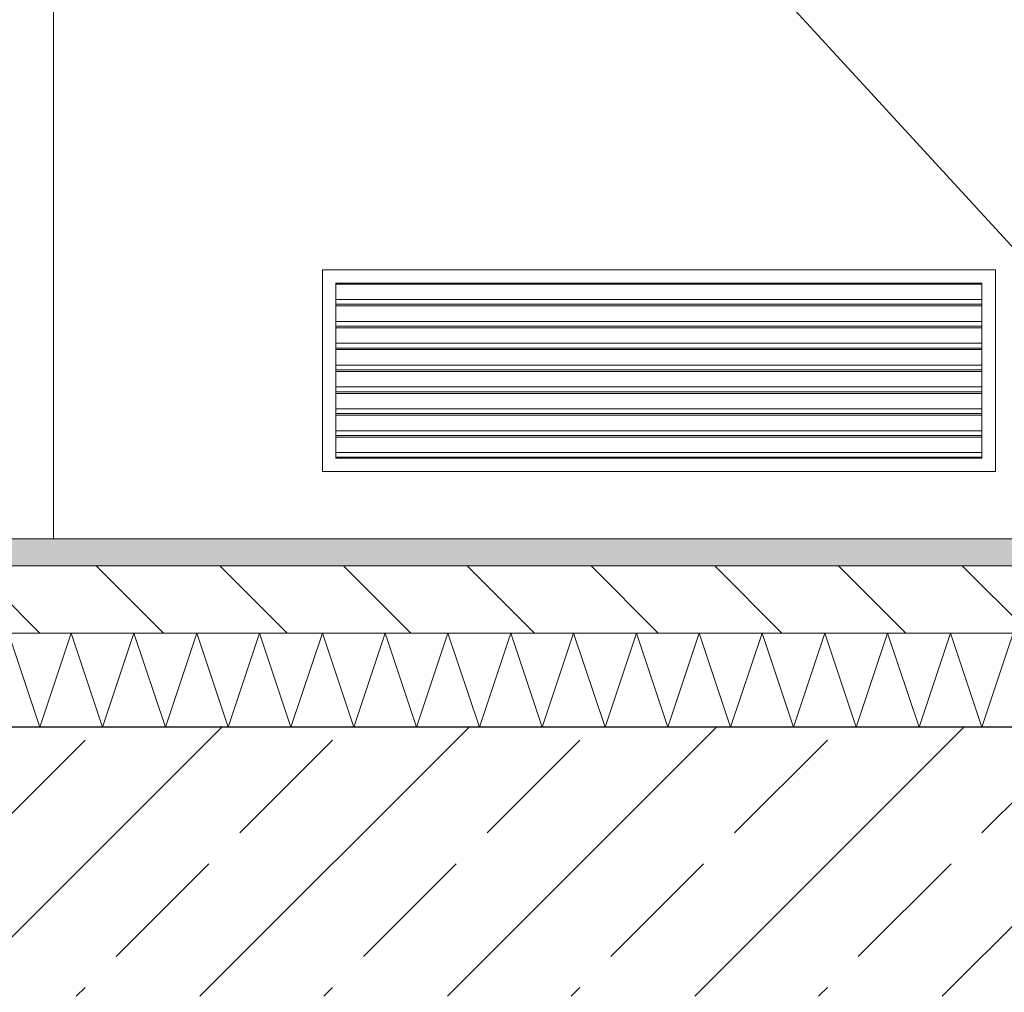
# Model space of a CAD drawing. Header units: millimetres. Extents: x 58537 to 97688, y -8921 to 14216.
# Tile 182 of 189: x 69285 to 70017, y 5443 to 6166. Entities that reach past the tile are written whole.
import ezdxf

# ---------------------------------------------------------------- set-up
doc = ezdxf.new("R2010")
doc.units = ezdxf.units.MM
doc.header["$MEASUREMENT"] = 0
doc.linetypes.add('Przerywana', pattern=[240, 120, -120])
doc.linetypes.add('Wipeout_Contour', pattern=[1000, 0, -1000])
for name, color, linetype, lineweight, true_color in [('0_Nr_pióra__85', 7, 'Continuous', 13, 0x80c2ff), ('Nowe_A-Wymiary-Zewnętrzne_Nr_pióra__45', 7, 'Continuous', 15, 0x40a5ff), ('Nowe_A-Wymiary-Zewnętrzne_Nr_pióra__85', 7, 'Continuous', 13, 0x80c2ff)]:
    doc.layers.add(name, color=color, linetype=linetype, lineweight=lineweight, true_color=true_color)
for name, color, linetype in [('Nowe_A-Posadzki', 7, 'Continuous'), ('Nowe_A-Stropy', 7, 'Continuous'), ('Nowe_A-Wymiary-Zewnętrzne', 7, 'Continuous'), ('Nowe_A-Ściany-Działowe', 7, 'Continuous'), ('Nowe_Drzwi Archicad', 7, 'Continuous')]:
    doc.layers.add(name, color=color, linetype=linetype)
for name, color, linetype, lineweight in [('Nowe_A-Posadzki_Nr_pióra__174', 7, 'Continuous', 5), ('Nowe_A-Posadzki_Nr_pióra__9', 7, 'Continuous', 13), ('Nowe_A-Stropy_Nr_pióra__29', 7, 'Continuous', 25), ('Nowe_A-Wymiary-Zewnętrzne_Nr_pióra__46', 5, 'Continuous', 15), ('Nowe_Drzwi Archicad_Nr_pióra__3', 7, 'Continuous', 13)]:
    doc.layers.add(name, color=color, linetype=linetype, lineweight=lineweight)
doc.styles.add('STYL_AUTOMATYCZNY_2', font='arial.ttf')
doc.dimstyles.new('STYL_AUTOMATYCZNY__1', dxfattribs={"dimtxt": 125, "dimasz": 47.5, "dimexe": 0.18, "dimexo": 20, "dimgap": 0, "dimtad": 1, "dimdec": 1, "dimlfac": 0.1, "dimzin": 0, "dimdsep": 46, "dimtxsty": 'STYL_AUTOMATYCZNY_2', "dimblk": 'ARROWHEAD_11', "dimblk1": 'ARROWHEAD_11', "dimblk2": 'ARROWHEAD_11', "dimcen": 0.09, "dimclrd": 256, "dimclre": 256, "dimclrt": 5, "dimadec": 1, "dimazin": 0, "dimtfac": 1, "dimtdec": 4, "dimtmove": 0, "dimatfit": 3, "dimfxl": 0, "dimtolj": 1, "dimtzin": 0, "dimarcsym": 0})

# ---------------------------------------------------------------- blocks, each defined once
blk = doc.blocks.new('ElemPrzekroju_251')
at = {"color": 254, "linetype": 'Wipeout_Contour', "lineweight": 0, "ltscale": 280060.145355}
blk.add_wipeout([(69520.07, 5969.39), (70000.07, 5969.39), (70000.07, 5970), (69520.07, 5970)], dxfattribs=at).dxf.layer = 'Nowe_A-Ściany-Działowe'
at = {"color": 254, "linetype": 'Wipeout_Contour', "lineweight": 0, "ltscale": 280054.714769}
blk.add_wipeout([(69520.07, 5953.14), (70000.07, 5953.14), (70000.07, 5954.36), (69520.07, 5954.36)], dxfattribs=at).dxf.layer = 'Nowe_A-Ściany-Działowe'
at = {"color": 254, "linetype": 'Wipeout_Contour', "lineweight": 0, "ltscale": 280049.19479}
blk.add_wipeout([(70000.07, 5938.11), (69520.07, 5938.11), (69520.07, 5936.89), (70000.07, 5936.89)], dxfattribs=at).dxf.layer = 'Nowe_A-Ściany-Działowe'
at = {"color": 254, "linetype": 'Wipeout_Contour', "lineweight": 0, "ltscale": 280043.689796}
blk.add_wipeout([(69520.07, 5920.64), (70000.07, 5920.64), (70000.07, 5921.86), (69520.07, 5921.86)], dxfattribs=at).dxf.layer = 'Nowe_A-Ściany-Działowe'
at = {"color": 254, "linetype": 'Wipeout_Contour', "lineweight": 0, "ltscale": 280038.199774}
blk.add_wipeout([(69520.07, 5904.39), (70000.07, 5904.39), (70000.07, 5905.61), (69520.07, 5905.61)], dxfattribs=at).dxf.layer = 'Nowe_A-Ściany-Działowe'
at = {"color": 254, "linetype": 'Wipeout_Contour', "lineweight": 0, "ltscale": 280032.72474}
blk.add_wipeout([(69520.07, 5888.14), (70000.07, 5888.14), (70000.07, 5889.36), (69520.07, 5889.36)], dxfattribs=at).dxf.layer = 'Nowe_A-Ściany-Działowe'
at = {"color": 254, "linetype": 'Wipeout_Contour', "lineweight": 0, "ltscale": 280027.264679}
blk.add_wipeout([(70000.07, 5873.11), (69520.07, 5873.11), (69520.07, 5871.89), (70000.07, 5871.89)], dxfattribs=at).dxf.layer = 'Nowe_A-Ściany-Działowe'
at = {"color": 254, "linetype": 'Wipeout_Contour', "lineweight": 0, "ltscale": 280021.819607}
blk.add_wipeout([(69520.07, 5855.64), (70000.07, 5855.64), (70000.07, 5856.86), (69520.07, 5856.86)], dxfattribs=at).dxf.layer = 'Nowe_A-Ściany-Działowe'
at = {"color": 254, "linetype": 'Wipeout_Contour', "lineweight": 0, "ltscale": 280016.491621}
blk.add_wipeout([(69520.07, 5840), (70000.07, 5840), (70000.07, 5840.61), (69520.07, 5840.61)], dxfattribs=at).dxf.layer = 'Nowe_A-Ściany-Działowe'
blk = doc.blocks.new('ElemPrzekroju_258')
at = {"layer": 'Nowe_Drzwi Archicad_Nr_pióra__3', "color": 7, "linetype": 'Continuous', "lineweight": 13}
for p, q in [((69510.07, 5830), (69510.07, 5980)), ((69510.07, 5980), (70010.07, 5980)), ((70010.07, 5980), (70010.07, 5830)), ((70010.07, 5830), (69510.07, 5830))]:
    blk.add_line(p, q, dxfattribs=at)
at = {"color": 254, "linetype": 'Wipeout_Contour', "lineweight": 0, "ltscale": 278542.272043}
blk.add_wipeout([(69285.07, 5780), (69310.07, 5780), (69310.07, 7780), (69285.07, 7780)], dxfattribs=at).dxf.layer = 'Nowe_Drzwi Archicad'
at = {"color": 254, "linetype": 'Wipeout_Contour', "lineweight": 0, "ltscale": 280017.183848}
blk.add_wipeout([(70000.07, 5840.61), (70000.07, 5844.15), (69520.07, 5844.15), (69520.07, 5840.61)], dxfattribs=at).dxf.layer = 'Nowe_Drzwi Archicad'
at = {"layer": 'Nowe_Drzwi Archicad_Nr_pióra__3', "color": 7, "linetype": 'Continuous', "lineweight": 13}
for p, q in [((69310.07, 5780), (69310.07, 7780)), ((69520.07, 5840), (70000.07, 5840))]:
    blk.add_line(p, q, dxfattribs=at)
at = {"color": 254, "linetype": 'Wipeout_Contour', "lineweight": 0, "ltscale": 280019.694383}
blk.add_wipeout([(70000.07, 5844.15), (70000.07, 5855.64), (69520.07, 5855.64), (69520.07, 5844.15)], dxfattribs=at).dxf.layer = 'Nowe_Drzwi Archicad'
at = {"layer": 'Nowe_Drzwi Archicad_Nr_pióra__3', "color": 7, "linetype": 'Continuous', "lineweight": 13}
for p, q in [((69520.07, 5844.15), (69520.07, 5851.66)), ((70000.07, 5851.66), (70000.07, 5844.15)), ((70000.07, 5844.15), (69520.07, 5844.15)), ((69520.07, 5840.61), (69520.07, 5844.15)), ((69520.07, 5840.61), (69520.07, 5840)), ((70000.07, 5840.61), (69520.07, 5840.61)), ((70000.07, 5840.61), (70000.07, 5844.15)), ((70000.07, 5840), (70000.07, 5840.61))]:
    blk.add_line(p, q, dxfattribs=at)
at = {"color": 254, "linetype": 'Wipeout_Contour', "lineweight": 0, "ltscale": 280022.616135}
blk.add_wipeout([(70000.07, 5856.86), (70000.07, 5860.4), (69520.07, 5860.4), (69520.07, 5856.86)], dxfattribs=at).dxf.layer = 'Nowe_Drzwi Archicad'
at = {"layer": 'Nowe_Drzwi Archicad_Nr_pióra__3', "color": 7, "linetype": 'Continuous', "lineweight": 13}
blk.add_line((69520.07, 5855.64), (70000.07, 5855.64), dxfattribs=at)
at = {"color": 254, "linetype": 'Wipeout_Contour', "lineweight": 0, "ltscale": 280025.133597}
blk.add_wipeout([(70000.07, 5860.4), (70000.07, 5871.89), (69520.07, 5871.89), (69520.07, 5860.4)], dxfattribs=at).dxf.layer = 'Nowe_Drzwi Archicad'
at = {"layer": 'Nowe_Drzwi Archicad_Nr_pióra__3', "color": 7, "linetype": 'Continuous', "lineweight": 13}
for p, q in [((69520.07, 5860.4), (69520.07, 5867.91)), ((70000.07, 5867.91), (70000.07, 5860.4)), ((70000.07, 5860.4), (69520.07, 5860.4)), ((69520.07, 5856.86), (69520.07, 5860.4)), ((70000.07, 5856.86), (70000.07, 5860.4)), ((69520.07, 5856.86), (69520.07, 5851.66)), ((70000.07, 5856.86), (69520.07, 5856.86)), ((70000.07, 5851.66), (70000.07, 5856.86))]:
    blk.add_line(p, q, dxfattribs=at)
at = {"color": 254, "linetype": 'Wipeout_Contour', "lineweight": 0, "ltscale": 280028.063405}
blk.add_wipeout([(70000.07, 5873.11), (70000.07, 5876.65), (69520.07, 5876.65), (69520.07, 5873.11)], dxfattribs=at).dxf.layer = 'Nowe_Drzwi Archicad'
at = {"layer": 'Nowe_Drzwi Archicad_Nr_pióra__3', "color": 7, "linetype": 'Continuous', "lineweight": 13}
blk.add_line((69520.07, 5871.89), (70000.07, 5871.89), dxfattribs=at)
at = {"color": 254, "linetype": 'Wipeout_Contour', "lineweight": 0, "ltscale": 280030.587794}
blk.add_wipeout([(70000.07, 5876.65), (70000.07, 5888.14), (69520.07, 5888.14), (69520.07, 5876.65)], dxfattribs=at).dxf.layer = 'Nowe_Drzwi Archicad'
at = {"layer": 'Nowe_Drzwi Archicad_Nr_pióra__3', "color": 7, "linetype": 'Continuous', "lineweight": 13}
for p, q in [((69520.07, 5876.65), (69520.07, 5884.16)), ((70000.07, 5884.16), (70000.07, 5876.65)), ((70000.07, 5876.65), (69520.07, 5876.65)), ((69520.07, 5873.11), (69520.07, 5876.65)), ((70000.07, 5873.11), (70000.07, 5876.65)), ((69520.07, 5873.11), (69520.07, 5867.91)), ((70000.07, 5873.11), (69520.07, 5873.11)), ((70000.07, 5867.91), (70000.07, 5873.11))]:
    blk.add_line(p, q, dxfattribs=at)
at = {"color": 254, "linetype": 'Wipeout_Contour', "lineweight": 0, "ltscale": 280033.525657}
blk.add_wipeout([(70000.07, 5889.36), (70000.07, 5892.9), (69520.07, 5892.9), (69520.07, 5889.36)], dxfattribs=at).dxf.layer = 'Nowe_Drzwi Archicad'
at = {"layer": 'Nowe_Drzwi Archicad_Nr_pióra__3', "color": 7, "linetype": 'Continuous', "lineweight": 13}
blk.add_line((69520.07, 5888.14), (70000.07, 5888.14), dxfattribs=at)
at = {"color": 254, "linetype": 'Wipeout_Contour', "lineweight": 0, "ltscale": 280036.056971}
blk.add_wipeout([(70000.07, 5892.9), (70000.07, 5904.39), (69520.07, 5904.39), (69520.07, 5892.9)], dxfattribs=at).dxf.layer = 'Nowe_Drzwi Archicad'
at = {"layer": 'Nowe_Drzwi Archicad_Nr_pióra__3', "color": 7, "linetype": 'Continuous', "lineweight": 13}
for p, q in [((69520.07, 5892.9), (69520.07, 5900.41)), ((70000.07, 5900.41), (70000.07, 5892.9)), ((70000.07, 5892.9), (69520.07, 5892.9)), ((69520.07, 5889.36), (69520.07, 5892.9)), ((70000.07, 5889.36), (70000.07, 5892.9)), ((69520.07, 5889.36), (69520.07, 5884.16)), ((70000.07, 5889.36), (69520.07, 5889.36)), ((70000.07, 5884.16), (70000.07, 5889.36))]:
    blk.add_line(p, q, dxfattribs=at)
at = {"color": 254, "linetype": 'Wipeout_Contour', "lineweight": 0, "ltscale": 280039.002889}
blk.add_wipeout([(70000.07, 5905.61), (70000.07, 5909.15), (69520.07, 5909.15), (69520.07, 5905.61)], dxfattribs=at).dxf.layer = 'Nowe_Drzwi Archicad'
at = {"layer": 'Nowe_Drzwi Archicad_Nr_pióra__3', "color": 7, "linetype": 'Continuous', "lineweight": 13}
blk.add_line((69520.07, 5904.39), (70000.07, 5904.39), dxfattribs=at)
at = {"color": 254, "linetype": 'Wipeout_Contour', "lineweight": 0, "ltscale": 280041.54113}
blk.add_wipeout([(70000.07, 5909.15), (70000.07, 5920.64), (69520.07, 5920.64), (69520.07, 5909.15)], dxfattribs=at).dxf.layer = 'Nowe_Drzwi Archicad'
at = {"layer": 'Nowe_Drzwi Archicad_Nr_pióra__3', "color": 7, "linetype": 'Continuous', "lineweight": 13}
for p, q in [((69520.07, 5909.15), (69520.07, 5916.66)), ((70000.07, 5916.66), (70000.07, 5909.15)), ((70000.07, 5909.15), (69520.07, 5909.15)), ((69520.07, 5905.61), (69520.07, 5909.15)), ((69520.07, 5905.61), (69520.07, 5900.41)), ((70000.07, 5905.61), (69520.07, 5905.61)), ((70000.07, 5905.61), (70000.07, 5909.15)), ((70000.07, 5900.41), (70000.07, 5905.61))]:
    blk.add_line(p, q, dxfattribs=at)
at = {"color": 254, "linetype": 'Wipeout_Contour', "lineweight": 0, "ltscale": 280044.495101}
blk.add_wipeout([(70000.07, 5921.86), (70000.07, 5925.4), (69520.07, 5925.4), (69520.07, 5921.86)], dxfattribs=at).dxf.layer = 'Nowe_Drzwi Archicad'
at = {"layer": 'Nowe_Drzwi Archicad_Nr_pióra__3', "color": 7, "linetype": 'Continuous', "lineweight": 13}
blk.add_line((69520.07, 5920.64), (70000.07, 5920.64), dxfattribs=at)
at = {"color": 254, "linetype": 'Wipeout_Contour', "lineweight": 0, "ltscale": 280047.040267}
blk.add_wipeout([(70000.07, 5925.4), (70000.07, 5936.89), (69520.07, 5936.89), (69520.07, 5925.4)], dxfattribs=at).dxf.layer = 'Nowe_Drzwi Archicad'
at = {"layer": 'Nowe_Drzwi Archicad_Nr_pióra__3', "color": 7, "linetype": 'Continuous', "lineweight": 13}
for p, q in [((69520.07, 5925.4), (69520.07, 5932.91)), ((70000.07, 5932.91), (70000.07, 5925.4)), ((70000.07, 5925.4), (69520.07, 5925.4)), ((69520.07, 5921.86), (69520.07, 5925.4)), ((69520.07, 5921.86), (69520.07, 5916.66)), ((70000.07, 5921.86), (69520.07, 5921.86)), ((70000.07, 5921.86), (70000.07, 5925.4)), ((70000.07, 5916.66), (70000.07, 5921.86))]:
    blk.add_line(p, q, dxfattribs=at)
at = {"color": 254, "linetype": 'Wipeout_Contour', "lineweight": 0, "ltscale": 280050.002293}
blk.add_wipeout([(70000.07, 5938.11), (70000.07, 5941.65), (69520.07, 5941.65), (69520.07, 5938.11)], dxfattribs=at).dxf.layer = 'Nowe_Drzwi Archicad'
at = {"layer": 'Nowe_Drzwi Archicad_Nr_pióra__3', "color": 7, "linetype": 'Continuous', "lineweight": 13}
blk.add_line((69520.07, 5936.89), (70000.07, 5936.89), dxfattribs=at)
at = {"color": 254, "linetype": 'Wipeout_Contour', "lineweight": 0, "ltscale": 280052.554384}
blk.add_wipeout([(70000.07, 5941.65), (70000.07, 5953.14), (69520.07, 5953.14), (69520.07, 5941.65)], dxfattribs=at).dxf.layer = 'Nowe_Drzwi Archicad'
at = {"layer": 'Nowe_Drzwi Archicad_Nr_pióra__3', "color": 7, "linetype": 'Continuous', "lineweight": 13}
for p, q in [((69520.07, 5941.65), (69520.07, 5949.16)), ((70000.07, 5949.16), (70000.07, 5941.65)), ((70000.07, 5941.65), (69520.07, 5941.65)), ((69520.07, 5938.11), (69520.07, 5941.65)), ((70000.07, 5938.11), (70000.07, 5941.65)), ((69520.07, 5938.11), (69520.07, 5932.91)), ((70000.07, 5938.11), (69520.07, 5938.11)), ((70000.07, 5932.91), (70000.07, 5938.11))]:
    blk.add_line(p, q, dxfattribs=at)
at = {"color": 254, "linetype": 'Wipeout_Contour', "lineweight": 0, "ltscale": 280055.524462}
blk.add_wipeout([(70000.07, 5954.36), (70000.07, 5957.9), (69520.07, 5957.9), (69520.07, 5954.36)], dxfattribs=at).dxf.layer = 'Nowe_Drzwi Archicad'
at = {"layer": 'Nowe_Drzwi Archicad_Nr_pióra__3', "color": 7, "linetype": 'Continuous', "lineweight": 13}
blk.add_line((69520.07, 5953.14), (70000.07, 5953.14), dxfattribs=at)
at = {"color": 254, "linetype": 'Wipeout_Contour', "lineweight": 0, "ltscale": 280058.083478}
blk.add_wipeout([(70000.07, 5957.9), (70000.07, 5969.39), (69520.07, 5969.39), (69520.07, 5957.9)], dxfattribs=at).dxf.layer = 'Nowe_Drzwi Archicad'
at = {"layer": 'Nowe_Drzwi Archicad_Nr_pióra__3', "color": 7, "linetype": 'Continuous', "lineweight": 13}
for p, q in [((70210.07, 5793.06), (69310.07, 6772.94)), ((70000.07, 5970), (69520.07, 5970)), ((69520.07, 5970), (69520.07, 5965.41)), ((69520.07, 5969.39), (70000.07, 5969.39)), ((69520.07, 5957.9), (69520.07, 5965.41)), ((70000.07, 5965.41), (70000.07, 5970)), ((70000.07, 5965.41), (70000.07, 5957.9)), ((70000.07, 5957.9), (69520.07, 5957.9)), ((69520.07, 5954.36), (69520.07, 5957.9)), ((70000.07, 5954.36), (70000.07, 5957.9)), ((69520.07, 5954.36), (69520.07, 5949.16)), ((70000.07, 5954.36), (69520.07, 5954.36)), ((70000.07, 5949.16), (70000.07, 5954.36))]:
    blk.add_line(p, q, dxfattribs=at)
blk = doc.blocks.new('ElemPrzekroju_352')
at = {"layer": 'Nowe_A-Stropy', "linetype": 'Continuous', "lineweight": 0, "true_color": 0x000000}
h = blk.add_hatch(dxfattribs=at)
h.set_pattern_fill('Beton_zbrojony', color=18, style=0, pattern_type=2)
h.set_pattern_definition([(45, (0, 0), (-91.92388, 91.92388), []), (45, (-45.96, 45.96), (-91.92388, 91.92388), [97.5, -32.5])])
h.paths.add_polyline_path([(65230.07, 5640), (65230.07, 5440), (68415.09, 5440), (68540.09, 5440), (70380.07, 5440), (70505.07, 5440), (71870.07, 5440), (71880.07, 5440), (71880.07, 5640)])
at = {"layer": 'Nowe_A-Stropy_Nr_pióra__29', "color": 7, "linetype": 'Continuous', "lineweight": 25, "flags": 128}
blk.add_lwpolyline([(71880.07, 5640), (70501.78, 5640), (70495.07, 5640), (70380.07, 5640), (68540.09, 5640), (68530.09, 5640), (68415.09, 5640), (68405.09, 5640), (65240.07, 5640), (65230.07, 5640)], dxfattribs=at)
blk = doc.blocks.new('*X645')
at = {"layer": 'Nowe_A-Posadzki_Nr_pióra__174', "color": 7, "linetype": 'Continuous', "lineweight": 5}
for p, q in [((69276.67, 5710), (69300, 5640)), ((69300, 5640), (69323.33, 5710)), ((69323.33, 5710), (69346.67, 5640)), ((69346.67, 5640), (69370, 5710)), ((69370, 5710), (69393.33, 5640)), ((69393.33, 5640), (69416.67, 5710)), ((69416.67, 5710), (69440, 5640)), ((69440, 5640), (69463.33, 5710)), ((69463.33, 5710), (69486.67, 5640)), ((69486.67, 5640), (69510, 5710)), ((69510, 5710), (69533.33, 5640)), ((69533.33, 5640), (69556.67, 5710)), ((69556.67, 5710), (69580, 5640)), ((69580, 5640), (69603.33, 5710)), ((69603.33, 5710), (69626.67, 5640)), ((69626.67, 5640), (69650, 5710)), ((69650, 5710), (69673.33, 5640)), ((69673.33, 5640), (69696.67, 5710)), ((69696.67, 5710), (69720, 5640)), ((69720, 5640), (69743.33, 5710)), ((69743.33, 5710), (69766.67, 5640)), ((69766.67, 5640), (69790, 5710)), ((69790, 5710), (69813.33, 5640)), ((69813.33, 5640), (69836.67, 5710)), ((69836.67, 5710), (69860, 5640)), ((69860, 5640), (69883.33, 5710)), ((69883.33, 5710), (69906.67, 5640)), ((69906.67, 5640), (69930, 5710)), ((69930, 5710), (69953.33, 5640)), ((69953.33, 5640), (69976.67, 5710)), ((69976.67, 5710), (70000, 5640)), ((70000, 5640), (70023.33, 5710))]:
    blk.add_line(p, q, dxfattribs=at)
blk = doc.blocks.new('ElemPrzekroju_533')
at = {"layer": 'Nowe_A-Posadzki', "linetype": 'Continuous', "lineweight": 0, "true_color": 0xbb9a81}
blk.add_hatch(color=33, dxfattribs=at).paths.add_polyline_path([(70380.07, 5780), (68540.09, 5780), (68540.09, 5760), (70380.07, 5760)])
at = {"layer": 'Nowe_A-Posadzki', "linetype": 'Continuous', "lineweight": 0, "true_color": 0x000000}
h = blk.add_hatch(dxfattribs=at)
h.set_pattern_fill('Cegła_zwykła', color=18, style=0, pattern_type=2)
h.set_pattern_definition([(135, (0, 0), (45.96194, 45.96194), [])])
h.paths.add_polyline_path([(68540.09, 5760), (68540.09, 5710), (70380.07, 5710), (70380.07, 5760)])
at = {"layer": 'Nowe_A-Posadzki_Nr_pióra__9', "color": 7, "linetype": 'Continuous', "lineweight": 13}
for p, q in [((70370.07, 5780), (68540.09, 5780)), ((70380.07, 5760), (68540.09, 5760)), ((70380.07, 5710), (68540.09, 5710))]:
    blk.add_line(p, q, dxfattribs=at)
at = {"layer": 'Nowe_A-Posadzki', "lineweight": 0}
blk.add_blockref('*X645', (0, 0), dxfattribs=at)
blk = doc.blocks.new('*D978')
at = {"layer": 'Nowe_A-Wymiary-Zewnętrzne_Nr_pióra__45', "linetype": 'Continuous', "lineweight": 15, "true_color": 0x40a5ff}
for points in [[(66434, 5640), (66434.95, 5635.22), (66437.66, 5631.16), (66441.72, 5628.45), (66446.5, 5627.5), (66451.28, 5628.45), (66455.34, 5631.16), (66458.05, 5635.22), (66459, 5640), (66458.05, 5644.78), (66455.34, 5648.84), (66451.28, 5651.55), (66446.5, 5652.5), (66441.72, 5651.55), (66437.66, 5648.84), (66434.95, 5644.78)], [(66434, 5430), (66434.95, 5425.22), (66437.66, 5421.16), (66441.72, 5418.45), (66446.5, 5417.5), (66451.28, 5418.45), (66455.34, 5421.16), (66458.05, 5425.22), (66459, 5430), (66458.05, 5434.78), (66455.34, 5438.84), (66451.28, 5441.55), (66446.5, 5442.5), (66441.72, 5441.55), (66437.66, 5438.84), (66434.95, 5434.78)]]:
    blk.add_hatch(color=161, dxfattribs=at).paths.add_polyline_path(points)
at = {"layer": 'Nowe_A-Wymiary-Zewnętrzne_Nr_pióra__45', "color": 161, "linetype": 'Continuous', "lineweight": 15, "true_color": 0x40a5ff}
for centre in [(66446.5, 5640), (66446.5, 5430)]:
    blk.add_circle(centre, 12.5, dxfattribs=at)
at = {"layer": 'Nowe_A-Wymiary-Zewnętrzne_Nr_pióra__85', "color": 151, "linetype": 'Continuous', "lineweight": 13, "true_color": 0x80c2ff}
for p, q in [((66434, 5640), (66399.62, 5640)), ((66493.37, 5640), (66459, 5640)), ((66446.5, 5442.5), (66446.5, 5627.5)), ((66434, 5430), (66399.62, 5430)), ((66493.37, 5430), (66459, 5430))]:
    blk.add_line(p, q, dxfattribs=at)
blk = doc.blocks.new('ARROWHEAD_11')
at = {"color": 0, "linetype": 'Continuous', "lineweight": 0}
blk.add_line((0, 0), (-1, 0), dxfattribs=at)
at = {"color": 0, "linetype": 'Continuous', "lineweight": 0, "const_width": 0.25, "flags": 128}
blk.add_lwpolyline([(-0.125, 0, 1), (0.125, 0, 1)], format="xyb", close=True, dxfattribs=at)
blk = doc.blocks.new('*D979')
at = {"layer": 'Nowe_A-Wymiary-Zewnętrzne_Nr_pióra__45', "linetype": 'Continuous', "lineweight": 15, "true_color": 0x40a5ff}
for points in [[(66434, 5780), (66434.95, 5775.22), (66437.66, 5771.16), (66441.72, 5768.45), (66446.5, 5767.5), (66451.28, 5768.45), (66455.34, 5771.16), (66458.05, 5775.22), (66459, 5780), (66458.05, 5784.78), (66455.34, 5788.84), (66451.28, 5791.55), (66446.5, 5792.5), (66441.72, 5791.55), (66437.66, 5788.84), (66434.95, 5784.78)], [(66434, 5640), (66434.95, 5635.22), (66437.66, 5631.16), (66441.72, 5628.45), (66446.5, 5627.5), (66451.28, 5628.45), (66455.34, 5631.16), (66458.05, 5635.22), (66459, 5640), (66458.05, 5644.78), (66455.34, 5648.84), (66451.28, 5651.55), (66446.5, 5652.5), (66441.72, 5651.55), (66437.66, 5648.84), (66434.95, 5644.78)]]:
    blk.add_hatch(color=161, dxfattribs=at).paths.add_polyline_path(points)
at = {"layer": 'Nowe_A-Wymiary-Zewnętrzne_Nr_pióra__45', "color": 161, "linetype": 'Continuous', "lineweight": 15, "true_color": 0x40a5ff}
for centre in [(66446.5, 5780), (66446.5, 5640)]:
    blk.add_circle(centre, 12.5, dxfattribs=at)
at = {"layer": 'Nowe_A-Wymiary-Zewnętrzne_Nr_pióra__85', "color": 151, "linetype": 'Continuous', "lineweight": 13, "true_color": 0x80c2ff}
for p, q in [((66446.5, 5652.5), (66446.5, 5767.5)), ((66434, 5640), (66399.62, 5640)), ((66493.37, 5640), (66459, 5640))]:
    blk.add_line(p, q, dxfattribs=at)
blk = doc.blocks.new('*D980')
at = {"layer": 'Nowe_A-Wymiary-Zewnętrzne_Nr_pióra__45', "linetype": 'Continuous', "lineweight": 15, "true_color": 0x40a5ff}
for points in [[(66434, 8320), (66434.95, 8315.22), (66437.66, 8311.16), (66441.72, 8308.45), (66446.5, 8307.5), (66451.28, 8308.45), (66455.34, 8311.16), (66458.05, 8315.22), (66459, 8320), (66458.05, 8324.78), (66455.34, 8328.84), (66451.28, 8331.55), (66446.5, 8332.5), (66441.72, 8331.55), (66437.66, 8328.84), (66434.95, 8324.78)], [(66434, 5780), (66434.95, 5775.22), (66437.66, 5771.16), (66441.72, 5768.45), (66446.5, 5767.5), (66451.28, 5768.45), (66455.34, 5771.16), (66458.05, 5775.22), (66459, 5780), (66458.05, 5784.78), (66455.34, 5788.84), (66451.28, 5791.55), (66446.5, 5792.5), (66441.72, 5791.55), (66437.66, 5788.84), (66434.95, 5784.78)]]:
    blk.add_hatch(color=161, dxfattribs=at).paths.add_polyline_path(points)
at = {"layer": 'Nowe_A-Wymiary-Zewnętrzne_Nr_pióra__45', "color": 161, "linetype": 'Continuous', "lineweight": 15, "true_color": 0x40a5ff}
for centre in [(66446.5, 8320), (66446.5, 5780)]:
    blk.add_circle(centre, 12.5, dxfattribs=at)
at = {"layer": 'Nowe_A-Wymiary-Zewnętrzne_Nr_pióra__85', "color": 151, "linetype": 'Continuous', "lineweight": 13, "true_color": 0x80c2ff}
for p, q in [((66446.5, 5792.5), (66446.5, 8307.5)), ((66434, 5780), (66399.62, 5780)), ((66493.37, 5780), (66459, 5780))]:
    blk.add_line(p, q, dxfattribs=at)
at = {"layer": 'Nowe_A-Wymiary-Zewnętrzne_Nr_pióra__46', "color": 5, "lineweight": 15, "char_height": 125, "attachment_point": 7, "rotation": 90, "style": 'STYL_AUTOMATYCZNY_2'}
for s, insert in [('\\A1;{\\pql;\\fArial|b0|i0|c238|p0;\\W1.000000;21,0}', (66421.5, 7973.85)), ('\\A1;{\\pql;\\fArial|b0|i0|c238|p0;\\W1.000000;254,0}', (66421.5, 6835.5)), ('\\A1;{\\pql;\\fArial|b0|i0|c238|p0;\\W1.000000;14,0}', (66421.5, 5792.5))]:
    blk.add_mtext(s, dxfattribs=dict(at, insert=insert))
blk = doc.blocks.new('*D998')
at = {"layer": 'Nowe_A-Wymiary-Zewnętrzne_Nr_pióra__45', "linetype": 'Continuous', "lineweight": 15, "true_color": 0x40a5ff}
for points in [[(62811.61, 5640), (62812.56, 5635.22), (62815.27, 5631.16), (62819.32, 5628.45), (62824.11, 5627.5), (62828.89, 5628.45), (62832.95, 5631.16), (62835.65, 5635.22), (62836.61, 5640), (62835.65, 5644.78), (62832.95, 5648.84), (62828.89, 5651.55), (62824.11, 5652.5), (62819.32, 5651.55), (62815.27, 5648.84), (62812.56, 5644.78)], [(62811.61, 5460), (62812.56, 5455.22), (62815.27, 5451.16), (62819.32, 5448.45), (62824.11, 5447.5), (62828.89, 5448.45), (62832.95, 5451.16), (62835.65, 5455.22), (62836.61, 5460), (62835.65, 5464.78), (62832.95, 5468.84), (62828.89, 5471.55), (62824.11, 5472.5), (62819.32, 5471.55), (62815.27, 5468.84), (62812.56, 5464.78)]]:
    blk.add_hatch(color=161, dxfattribs=at).paths.add_polyline_path(points)
at = {"layer": 'Nowe_A-Wymiary-Zewnętrzne_Nr_pióra__45', "color": 161, "linetype": 'Continuous', "lineweight": 15, "true_color": 0x40a5ff}
for centre in [(62824.11, 5640), (62824.11, 5460)]:
    blk.add_circle(centre, 12.5, dxfattribs=at)
at = {"layer": 'Nowe_A-Wymiary-Zewnętrzne_Nr_pióra__85', "color": 151, "linetype": 'Continuous', "lineweight": 13, "true_color": 0x80c2ff}
for p, q in [((62811.61, 5640), (62777.23, 5640)), ((62870.98, 5640), (62836.61, 5640)), ((62824.11, 5472.5), (62824.11, 5627.5)), ((62811.61, 5460), (62777.23, 5460)), ((62870.98, 5460), (62836.61, 5460))]:
    blk.add_line(p, q, dxfattribs=at)
blk = doc.blocks.new('*D999')
at = {"layer": 'Nowe_A-Wymiary-Zewnętrzne_Nr_pióra__45', "linetype": 'Continuous', "lineweight": 15, "true_color": 0x40a5ff}
for points in [[(62811.61, 5780), (62812.56, 5775.22), (62815.27, 5771.16), (62819.32, 5768.45), (62824.11, 5767.5), (62828.89, 5768.45), (62832.95, 5771.16), (62835.65, 5775.22), (62836.61, 5780), (62835.65, 5784.78), (62832.95, 5788.84), (62828.89, 5791.55), (62824.11, 5792.5), (62819.32, 5791.55), (62815.27, 5788.84), (62812.56, 5784.78)], [(62811.61, 5640), (62812.56, 5635.22), (62815.27, 5631.16), (62819.32, 5628.45), (62824.11, 5627.5), (62828.89, 5628.45), (62832.95, 5631.16), (62835.65, 5635.22), (62836.61, 5640), (62835.65, 5644.78), (62832.95, 5648.84), (62828.89, 5651.55), (62824.11, 5652.5), (62819.32, 5651.55), (62815.27, 5648.84), (62812.56, 5644.78)]]:
    blk.add_hatch(color=161, dxfattribs=at).paths.add_polyline_path(points)
at = {"layer": 'Nowe_A-Wymiary-Zewnętrzne_Nr_pióra__45', "color": 161, "linetype": 'Continuous', "lineweight": 15, "true_color": 0x40a5ff}
for centre in [(62824.11, 5780), (62824.11, 5640)]:
    blk.add_circle(centre, 12.5, dxfattribs=at)
at = {"layer": 'Nowe_A-Wymiary-Zewnętrzne_Nr_pióra__85', "color": 151, "linetype": 'Continuous', "lineweight": 13, "true_color": 0x80c2ff}
blk.add_line((62824.11, 5652.5), (62824.11, 5767.5), dxfattribs=at)
blk = doc.blocks.new('*D1018')
at = {"layer": 'Nowe_A-Wymiary-Zewnętrzne_Nr_pióra__45', "linetype": 'Continuous', "lineweight": 15, "true_color": 0x40a5ff}
for points in [[(93173.54, 5460), (93174.49, 5455.22), (93177.2, 5451.16), (93181.25, 5448.45), (93186.04, 5447.5), (93190.82, 5448.45), (93194.88, 5451.16), (93197.59, 5455.22), (93198.54, 5460), (93197.59, 5464.78), (93194.88, 5468.84), (93190.82, 5471.55), (93186.04, 5472.5), (93181.25, 5471.55), (93177.2, 5468.84), (93174.49, 5464.78)], [(93173.54, 5090), (93174.49, 5085.22), (93177.2, 5081.16), (93181.25, 5078.45), (93186.04, 5077.5), (93190.82, 5078.45), (93194.88, 5081.16), (93197.59, 5085.22), (93198.54, 5090), (93197.59, 5094.78), (93194.88, 5098.84), (93190.82, 5101.55), (93186.04, 5102.5), (93181.25, 5101.55), (93177.2, 5098.84), (93174.49, 5094.78)]]:
    blk.add_hatch(color=161, dxfattribs=at).paths.add_polyline_path(points)
at = {"layer": 'Nowe_A-Wymiary-Zewnętrzne_Nr_pióra__45', "color": 161, "linetype": 'Continuous', "lineweight": 15, "true_color": 0x40a5ff}
for centre in [(93186.04, 5460), (93186.04, 5090)]:
    blk.add_circle(centre, 12.5, dxfattribs=at)
at = {"layer": 'Nowe_A-Wymiary-Zewnętrzne_Nr_pióra__85', "color": 151, "linetype": 'Continuous', "lineweight": 13, "true_color": 0x80c2ff}
for p, q in [((93173.54, 5460), (93139.16, 5460)), ((93232.91, 5460), (93198.54, 5460)), ((93186.04, 5102.5), (93186.04, 5447.5)), ((93173.54, 5090), (93139.16, 5090)), ((93232.91, 5090), (93198.54, 5090))]:
    blk.add_line(p, q, dxfattribs=at)
at = {"layer": 'Nowe_A-Wymiary-Zewnętrzne_Nr_pióra__46', "color": 5, "lineweight": 15, "char_height": 125, "attachment_point": 7, "rotation": 90, "style": 'STYL_AUTOMATYCZNY_2'}
for s, insert in [('\\A1;{\\pql;\\fArial|b0|i0|c238|p0;\\W1.000000;18,0}', (93017.29, 5383.17)), ('\\A1;{\\pql;\\fArial|b0|i0|c238|p0;\\W1.000000;37,0}', (93161.04, 5108.18))]:
    blk.add_mtext(s, dxfattribs=dict(at, insert=insert))
blk = doc.blocks.new('*D1019')
at = {"layer": 'Nowe_A-Wymiary-Zewnętrzne_Nr_pióra__45', "linetype": 'Continuous', "lineweight": 15, "true_color": 0x40a5ff}
for points in [[(93173.54, 5640), (93174.49, 5635.22), (93177.2, 5631.16), (93181.25, 5628.45), (93186.04, 5627.5), (93190.82, 5628.45), (93194.88, 5631.16), (93197.59, 5635.22), (93198.54, 5640), (93197.59, 5644.78), (93194.88, 5648.84), (93190.82, 5651.55), (93186.04, 5652.5), (93181.25, 5651.55), (93177.2, 5648.84), (93174.49, 5644.78)], [(93173.54, 5460), (93174.49, 5455.22), (93177.2, 5451.16), (93181.25, 5448.45), (93186.04, 5447.5), (93190.82, 5448.45), (93194.88, 5451.16), (93197.59, 5455.22), (93198.54, 5460), (93197.59, 5464.78), (93194.88, 5468.84), (93190.82, 5471.55), (93186.04, 5472.5), (93181.25, 5471.55), (93177.2, 5468.84), (93174.49, 5464.78)]]:
    blk.add_hatch(color=161, dxfattribs=at).paths.add_polyline_path(points)
at = {"layer": 'Nowe_A-Wymiary-Zewnętrzne_Nr_pióra__45', "color": 161, "linetype": 'Continuous', "lineweight": 15, "true_color": 0x40a5ff}
for centre in [(93186.04, 5640), (93186.04, 5460)]:
    blk.add_circle(centre, 12.5, dxfattribs=at)
at = {"layer": 'Nowe_A-Wymiary-Zewnętrzne_Nr_pióra__85', "color": 151, "linetype": 'Continuous', "lineweight": 13, "true_color": 0x80c2ff}
for p, q in [((93173.54, 5640), (93139.16, 5640)), ((93232.91, 5640), (93198.54, 5640)), ((93186.04, 5472.5), (93186.04, 5627.5)), ((93173.54, 5460), (93139.16, 5460)), ((93232.91, 5460), (93198.54, 5460))]:
    blk.add_line(p, q, dxfattribs=at)
blk = doc.blocks.new('*D1020')
at = {"layer": 'Nowe_A-Wymiary-Zewnętrzne_Nr_pióra__45', "linetype": 'Continuous', "lineweight": 15, "true_color": 0x40a5ff}
for points in [[(93173.54, 5780), (93174.49, 5775.22), (93177.2, 5771.16), (93181.25, 5768.45), (93186.04, 5767.5), (93190.82, 5768.45), (93194.88, 5771.16), (93197.59, 5775.22), (93198.54, 5780), (93197.59, 5784.78), (93194.88, 5788.84), (93190.82, 5791.55), (93186.04, 5792.5), (93181.25, 5791.55), (93177.2, 5788.84), (93174.49, 5784.78)], [(93173.54, 5640), (93174.49, 5635.22), (93177.2, 5631.16), (93181.25, 5628.45), (93186.04, 5627.5), (93190.82, 5628.45), (93194.88, 5631.16), (93197.59, 5635.22), (93198.54, 5640), (93197.59, 5644.78), (93194.88, 5648.84), (93190.82, 5651.55), (93186.04, 5652.5), (93181.25, 5651.55), (93177.2, 5648.84), (93174.49, 5644.78)]]:
    blk.add_hatch(color=161, dxfattribs=at).paths.add_polyline_path(points)
at = {"layer": 'Nowe_A-Wymiary-Zewnętrzne_Nr_pióra__45', "color": 161, "linetype": 'Continuous', "lineweight": 15, "true_color": 0x40a5ff}
for centre in [(93186.04, 5780), (93186.04, 5640)]:
    blk.add_circle(centre, 12.5, dxfattribs=at)
at = {"layer": 'Nowe_A-Wymiary-Zewnętrzne_Nr_pióra__85', "color": 151, "linetype": 'Continuous', "lineweight": 13, "true_color": 0x80c2ff}
blk.add_line((93186.04, 5652.5), (93186.04, 5767.5), dxfattribs=at)
blk = doc.blocks.new('*D1021')
at = {"layer": 'Nowe_A-Wymiary-Zewnętrzne_Nr_pióra__45', "linetype": 'Continuous', "lineweight": 15, "true_color": 0x40a5ff}
for points in [[(93173.54, 7980), (93174.49, 7975.22), (93177.2, 7971.16), (93181.25, 7968.45), (93186.04, 7967.5), (93190.82, 7968.45), (93194.88, 7971.16), (93197.59, 7975.22), (93198.54, 7980), (93197.59, 7984.78), (93194.88, 7988.84), (93190.82, 7991.55), (93186.04, 7992.5), (93181.25, 7991.55), (93177.2, 7988.84), (93174.49, 7984.78)], [(93173.54, 5780), (93174.49, 5775.22), (93177.2, 5771.16), (93181.25, 5768.45), (93186.04, 5767.5), (93190.82, 5768.45), (93194.88, 5771.16), (93197.59, 5775.22), (93198.54, 5780), (93197.59, 5784.78), (93194.88, 5788.84), (93190.82, 5791.55), (93186.04, 5792.5), (93181.25, 5791.55), (93177.2, 5788.84), (93174.49, 5784.78)]]:
    blk.add_hatch(color=161, dxfattribs=at).paths.add_polyline_path(points)
at = {"layer": 'Nowe_A-Wymiary-Zewnętrzne_Nr_pióra__45', "color": 161, "linetype": 'Continuous', "lineweight": 15, "true_color": 0x40a5ff}
for centre in [(93186.04, 7980), (93186.04, 5780)]:
    blk.add_circle(centre, 12.5, dxfattribs=at)
at = {"layer": 'Nowe_A-Wymiary-Zewnętrzne_Nr_pióra__85', "color": 151, "linetype": 'Continuous', "lineweight": 13, "true_color": 0x80c2ff}
for p, q in [((93173.54, 7980), (93139.16, 7980)), ((93232.91, 7980), (93198.54, 7980)), ((93186.04, 5792.5), (93186.04, 7967.5)), ((93173.54, 5780), (93139.16, 5780)), ((93232.91, 5780), (93198.54, 5780))]:
    blk.add_line(p, q, dxfattribs=at)
at = {"layer": 'Nowe_A-Wymiary-Zewnętrzne_Nr_pióra__46', "color": 5, "lineweight": 15, "char_height": 125, "attachment_point": 7, "rotation": 90, "style": 'STYL_AUTOMATYCZNY_2'}
for s, insert in [('\\A1;{\\pql;\\fArial|b0|i0|c238|p0;\\W1.000000;220,0}', (93161.04, 6832.33)), ('\\A1;{\\pql;\\fArial|b0|i0|c238|p0;\\W1.000000;14,0}', (93161.04, 5792.5))]:
    blk.add_mtext(s, dxfattribs=dict(at, insert=insert))
blk = doc.blocks.new('*D1027')
at = {"layer": 'Nowe_A-Wymiary-Zewnętrzne_Nr_pióra__45', "linetype": 'Continuous', "lineweight": 15, "true_color": 0x40a5ff}
for points in [[(93506.73, 12845.37), (93507.68, 12840.59), (93510.39, 12836.54), (93514.45, 12833.83), (93519.23, 12832.87), (93524.01, 12833.83), (93528.07, 12836.54), (93530.78, 12840.59), (93531.73, 12845.37), (93530.78, 12850.16), (93528.07, 12854.21), (93524.01, 12856.92), (93519.23, 12857.87), (93514.45, 12856.92), (93510.39, 12854.21), (93507.68, 12850.16)], [(93506.73, -450), (93507.68, -454.78), (93510.39, -458.84), (93514.45, -461.55), (93519.23, -462.5), (93524.01, -461.55), (93528.07, -458.84), (93530.78, -454.78), (93531.73, -450), (93530.78, -445.22), (93528.07, -441.16), (93524.01, -438.45), (93519.23, -437.5), (93514.45, -438.45), (93510.39, -441.16), (93507.68, -445.22)]]:
    blk.add_hatch(color=161, dxfattribs=at).paths.add_polyline_path(points)
at = {"layer": 'Nowe_A-Wymiary-Zewnętrzne_Nr_pióra__45', "color": 161, "linetype": 'Continuous', "lineweight": 15, "true_color": 0x40a5ff}
for centre in [(93519.23, 12845.37), (93519.23, -450)]:
    blk.add_circle(centre, 12.5, dxfattribs=at)
at = {"layer": 'Nowe_A-Wymiary-Zewnętrzne_Nr_pióra__85', "color": 151, "linetype": 'Continuous', "lineweight": 13, "true_color": 0x80c2ff}
for p, q in [((93519.23, 12857.87), (93519.23, 12870.37)), ((93506.73, 12845.37), (93472.36, 12845.37)), ((93566.11, 12845.37), (93531.73, 12845.37)), ((93519.23, -437.5), (93519.23, 12832.87)), ((93506.73, -450), (93472.36, -450)), ((93566.11, -450), (93531.73, -450)), ((93519.23, -475), (93519.23, -462.5))]:
    blk.add_line(p, q, dxfattribs=at)
at = {"layer": 'Nowe_A-Wymiary-Zewnętrzne_Nr_pióra__46', "color": 5, "lineweight": 15, "insert": (93494.23, 5911.71), "char_height": 125, "attachment_point": 7, "rotation": 90, "style": 'STYL_AUTOMATYCZNY_2'}
blk.add_mtext('\\A1;{\\pql;\\fArial|b0|i0|c238|p0;\\W1.000000;1\xa0329,5}', dxfattribs=at)
blk = doc.blocks.new('*D1038')
at = {"layer": 'Nowe_A-Wymiary-Zewnętrzne_Nr_pióra__45', "linetype": 'Continuous', "lineweight": 15, "true_color": 0x40a5ff}
for points in [[(90228.51, 5780), (90229.46, 5775.22), (90232.17, 5771.16), (90236.23, 5768.45), (90241.01, 5767.5), (90245.79, 5768.45), (90249.85, 5771.16), (90252.56, 5775.22), (90253.51, 5780), (90252.56, 5784.78), (90249.85, 5788.84), (90245.79, 5791.55), (90241.01, 5792.5), (90236.23, 5791.55), (90232.17, 5788.84), (90229.46, 5784.78)], [(90228.51, 5640), (90229.46, 5635.22), (90232.17, 5631.16), (90236.23, 5628.45), (90241.01, 5627.5), (90245.79, 5628.45), (90249.85, 5631.16), (90252.56, 5635.22), (90253.51, 5640), (90252.56, 5644.78), (90249.85, 5648.84), (90245.79, 5651.55), (90241.01, 5652.5), (90236.23, 5651.55), (90232.17, 5648.84), (90229.46, 5644.78)]]:
    blk.add_hatch(color=161, dxfattribs=at).paths.add_polyline_path(points)
at = {"layer": 'Nowe_A-Wymiary-Zewnętrzne_Nr_pióra__45', "color": 161, "linetype": 'Continuous', "lineweight": 15, "true_color": 0x40a5ff}
for centre in [(90241.01, 5780), (90241.01, 5640)]:
    blk.add_circle(centre, 12.5, dxfattribs=at)
at = {"layer": 'Nowe_A-Wymiary-Zewnętrzne_Nr_pióra__85', "color": 151, "linetype": 'Continuous', "lineweight": 13, "true_color": 0x80c2ff}
for p, q in [((90241.01, 5652.5), (90241.01, 5767.5)), ((90228.51, 5640), (90194.13, 5640)), ((90287.88, 5640), (90253.51, 5640))]:
    blk.add_line(p, q, dxfattribs=at)
blk = doc.blocks.new('*D1039')
at = {"layer": 'Nowe_A-Wymiary-Zewnętrzne_Nr_pióra__45', "linetype": 'Continuous', "lineweight": 15, "true_color": 0x40a5ff}
for points in [[(90228.51, 8320), (90229.46, 8315.22), (90232.17, 8311.16), (90236.23, 8308.45), (90241.01, 8307.5), (90245.79, 8308.45), (90249.85, 8311.16), (90252.56, 8315.22), (90253.51, 8320), (90252.56, 8324.78), (90249.85, 8328.84), (90245.79, 8331.55), (90241.01, 8332.5), (90236.23, 8331.55), (90232.17, 8328.84), (90229.46, 8324.78)], [(90228.51, 5780), (90229.46, 5775.22), (90232.17, 5771.16), (90236.23, 5768.45), (90241.01, 5767.5), (90245.79, 5768.45), (90249.85, 5771.16), (90252.56, 5775.22), (90253.51, 5780), (90252.56, 5784.78), (90249.85, 5788.84), (90245.79, 5791.55), (90241.01, 5792.5), (90236.23, 5791.55), (90232.17, 5788.84), (90229.46, 5784.78)]]:
    blk.add_hatch(color=161, dxfattribs=at).paths.add_polyline_path(points)
at = {"layer": 'Nowe_A-Wymiary-Zewnętrzne_Nr_pióra__45', "color": 161, "linetype": 'Continuous', "lineweight": 15, "true_color": 0x40a5ff}
for centre in [(90241.01, 8320), (90241.01, 5780)]:
    blk.add_circle(centre, 12.5, dxfattribs=at)
at = {"layer": 'Nowe_A-Wymiary-Zewnętrzne_Nr_pióra__85', "color": 151, "linetype": 'Continuous', "lineweight": 13, "true_color": 0x80c2ff}
for p, q in [((90241.01, 5792.5), (90241.01, 8307.5)), ((90228.51, 5780), (90194.13, 5780)), ((90287.88, 5780), (90253.51, 5780))]:
    blk.add_line(p, q, dxfattribs=at)
at = {"layer": 'Nowe_A-Wymiary-Zewnętrzne_Nr_pióra__46', "color": 5, "lineweight": 15, "char_height": 125, "attachment_point": 7, "rotation": 90, "style": 'STYL_AUTOMATYCZNY_2'}
for s, insert in [('\\A1;{\\pql;\\fArial|b0|i0|c238|p0;\\W1.000000;21,0}', (90216.01, 7973.85)), ('\\A1;{\\pql;\\fArial|b0|i0|c238|p0;\\W1.000000;254,0}', (90216.01, 6835.5)), ('\\A1;{\\pql;\\fArial|b0|i0|c238|p0;\\W1.000000;14,0}', (90216.01, 5792.5))]:
    blk.add_mtext(s, dxfattribs=dict(at, insert=insert))
blk = doc.blocks.new('C Przekrój_STORY_MARKER')
at = {"layer": '0_Nr_pióra__85', "color": 151, "linetype": 'Przerywana', "lineweight": 13, "true_color": 0x80c2ff}
blk.add_line((62199.27, 5780), (94026.18, 5780), dxfattribs=at)

msp = doc.modelspace()

# ---------------------------------------------------------------- block references
at = {"layer": 'Nowe_A-Stropy', "lineweight": 0}
msp.add_blockref('ElemPrzekroju_352', (0, 0), dxfattribs=at)
at = {"layer": 'Nowe_A-Ściany-Działowe', "lineweight": 0}
msp.add_blockref('ElemPrzekroju_251', (0, 0), dxfattribs=at)

# ---------------------------------------------------------------- next in the draw order: block references
at = {"layer": 'Nowe_Drzwi Archicad', "lineweight": 0}
msp.add_blockref('ElemPrzekroju_258', (0, 0), dxfattribs=at)

# ---------------------------------------------------------------- next in the draw order: dimensions: what is measured, and where the dimension line sits
at = {"layer": 'Nowe_A-Wymiary-Zewnętrzne', "color": 151, "linetype": 'Continuous', "lineweight": 13, "true_color": 0x80c2ff}
for base, p1, p2, picture, middle in [((93186.04, 5460), (64770.07, 5090), (63270.07, 5460), '*D1018', (93098.54, 5270)), ((62824.11, 5640), (63270.07, 5460), (78005.07, 5640), '*D998', (62592.86, 5545)), ((93186.04, 5640), (63270.07, 5460), (78005.07, 5640), '*D1019', (92954.79, 5545)), ((66446.5, 5640), (78005.07, 5430), (78005.07, 5640), '*D978', (66359, 5245.67))]:
    dim = msp.add_linear_dim(base=base, p1=p1, p2=p2, angle=90, dimstyle='STYL_AUTOMATYCZNY__1', dxfattribs=at)
    dim.commit()
    dim.dimension.update_dxf_attribs({"geometry": picture, "text_midpoint": middle, "dimtype": 160, "text_rotation": 90})

# ---------------------------------------------------------------- next in the draw order: block references
at = {"linetype": 'Continuous', "lineweight": 0}
msp.add_blockref('C Przekrój_STORY_MARKER', (0, 0), dxfattribs=at)
at = {"layer": 'Nowe_A-Posadzki', "lineweight": 0}
msp.add_blockref('ElemPrzekroju_533', (0, 0), dxfattribs=at)

# ---------------------------------------------------------------- next in the draw order: dimensions: what is measured, and where the dimension line sits
at = {"layer": 'Nowe_A-Wymiary-Zewnętrzne', "color": 151, "linetype": 'Continuous', "lineweight": 13, "true_color": 0x80c2ff}
for base, p1, p2, picture, middle in [((93519.23, 12845.37), (63041.84, -450), (64717.21, 12845.37), '*D1027', (93431.73, 6192.83)), ((66446.5, 8320), (58537.27, 5780), (78005.07, 8320), '*D980', (66359, 7044.89)), ((90241.01, 8320), (58537.27, 5780), (78005.07, 8320), '*D1039', (90153.51, 7044.89)), ((93186.04, 7980), (58537.27, 5780), (64770.07, 7980), '*D1021', (93098.54, 7041.72)), ((66446.5, 5780), (78005.07, 5640), (58537.27, 5780), '*D979', (66359, 5954.32)), ((62824.11, 5780), (78005.07, 5640), (58537.27, 5780), '*D999', (62736.61, 5954.32)), ((93186.04, 5780), (78005.07, 5640), (58537.27, 5780), '*D1020', (93098.54, 5954.32)), ((90241.01, 5780), (78005.07, 5640), (58537.27, 5780), '*D1038', (90153.51, 5954.32))]:
    dim = msp.add_linear_dim(base=base, p1=p1, p2=p2, angle=90, dimstyle='STYL_AUTOMATYCZNY__1', dxfattribs=at)
    dim.commit()
    dim.dimension.update_dxf_attribs({"geometry": picture, "text_midpoint": middle, "dimtype": 160, "text_rotation": 90})

doc.saveas('drawing.dxf')
